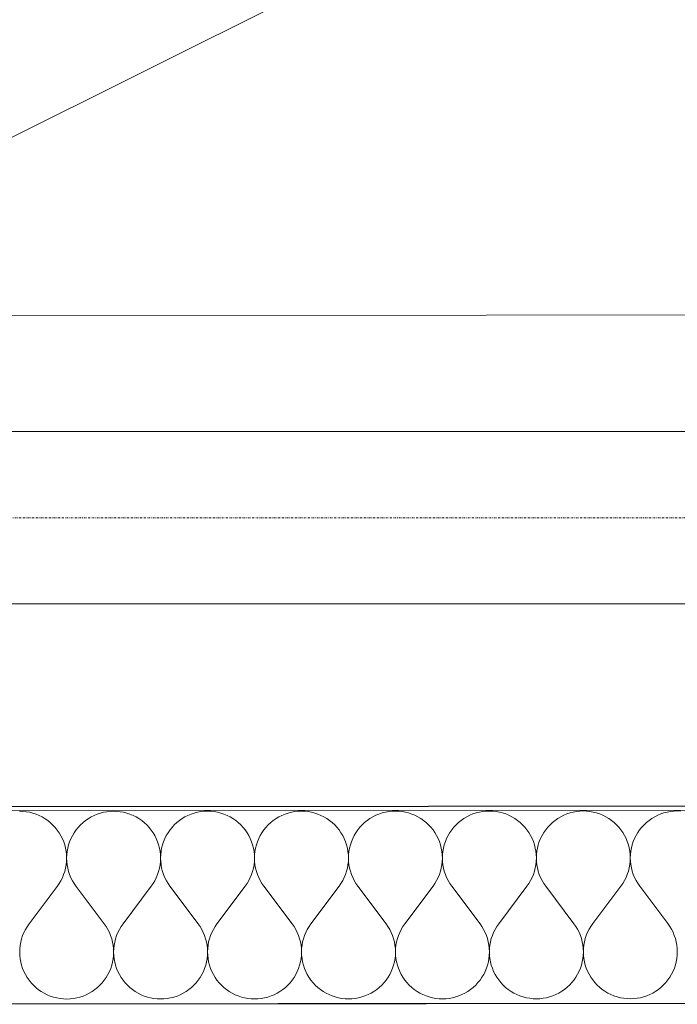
# Model space of a CAD drawing. Header units: millimetres. Extents: x -23738 to 4435, y -2716 to 20653.
# Tile 10 of 160: x -19695 to -19162, y 190 to 989. Entities that reach past the tile are written whole.
import ezdxf

# ---------------------------------------------------------------- set-up
doc = ezdxf.new("R2010")
doc.units = ezdxf.units.MM
doc.header["$MEASUREMENT"] = 0
doc.linetypes.add('Wipeout_Contour', pattern=[1000, 0, -1000])
doc.linetypes.add('Čerchovaná S', pattern=[3.5, 1.5, -0.85, 0.3, -0.85])
for name, color, linetype in [('9._POHLED ZÁPADNÍ_2_2D prvky - obecné', 7, 'Continuous'), ('9._POHLED ZÁPADNÍ_2_Anotace - SP', 7, 'Continuous'), ('9._POHLED ZÁPADNÍ_2_Konstrukce - krov', 7, 'Continuous'), ('9._POHLED ZÁPADNÍ_2_Konstrukce - nosné', 7, 'Continuous'), ('9._POHLED ZÁPADNÍ_2_Nové_Konstrukce - nosné', 7, 'Continuous'), ('9._POHLED ZÁPADNÍ_2_Nové_Situace - terén', 7, 'Continuous'), ('9._POHLED ZÁPADNÍ_2_Nové_Výplně - Povrchové', 7, 'Continuous'), ('9._POHLED ZÁPADNÍ_2_Nové_Výplně – Řezové', 7, 'Continuous'), ('9._POHLED ZÁPADNÍ_2_Výplně - Povrchové', 7, 'Continuous'), ('9._POHLED ZÁPADNÍ_2_VÝTAH VAR 1', 7, 'Continuous')]:
    doc.layers.add(name, color=color, linetype=linetype)

# ---------------------------------------------------------------- blocks, each defined once
blk = doc.blocks.new('*X9', base_point=(-24533.14, -6254.22))
at = {"layer": '9._POHLED ZÁPADNÍ_2_Nové_Výplně – Řezové', "color": 21, "linetype": 'Continuous', "lineweight": 20, "true_color": 0xffaaaa}
for p, q in [((-19692.69, 346.2), (-19695.41, 346.29)), ((-19689.98, 345.91), (-19692.69, 346.2)), ((-19687.31, 345.43), (-19689.98, 345.91)), ((-19684.67, 344.75), (-19687.31, 345.43)), ((-19682.09, 343.9), (-19684.67, 344.75)), ((-19679.57, 342.86), (-19682.09, 343.9)), ((-19632.53, 343.92), (-19635.05, 342.88)), ((-19629.95, 344.78), (-19632.53, 343.92)), ((-19627.32, 345.46), (-19629.95, 344.78)), ((-19624.64, 345.94), (-19627.32, 345.46)), ((-19621.93, 346.23), (-19624.64, 345.94)), ((-19619.22, 346.33), (-19621.93, 346.23)), ((-19616.5, 346.23), (-19619.22, 346.33)), ((-19613.79, 345.95), (-19616.5, 346.23)), ((-19611.11, 345.46), (-19613.79, 345.95)), ((-19608.48, 344.79), (-19611.11, 345.46)), ((-19605.9, 343.93), (-19608.48, 344.79)), ((-19603.38, 342.89), (-19605.9, 343.93)), ((-19556.34, 343.96), (-19558.86, 342.91)), ((-19553.76, 344.82), (-19556.34, 343.96)), ((-19551.13, 345.49), (-19553.76, 344.82)), ((-19548.45, 345.98), (-19551.13, 345.49)), ((-19545.74, 346.27), (-19548.45, 345.98)), ((-19543.03, 346.37), (-19545.74, 346.27)), ((-19540.31, 346.27), (-19543.03, 346.37)), ((-19537.6, 345.98), (-19540.31, 346.27)), ((-19534.92, 345.5), (-19537.6, 345.98)), ((-19532.29, 344.83), (-19534.92, 345.5)), ((-19529.71, 343.97), (-19532.29, 344.83)), ((-19527.19, 342.93), (-19529.71, 343.97)), ((-19480.15, 343.99), (-19482.66, 342.95)), ((-19477.57, 344.85), (-19480.15, 343.99)), ((-19474.94, 345.53), (-19477.57, 344.85)), ((-19472.26, 346.01), (-19474.94, 345.53)), ((-19469.55, 346.31), (-19472.26, 346.01)), ((-19466.84, 346.4), (-19469.55, 346.31)), ((-19464.12, 346.31), (-19466.84, 346.4)), ((-19461.41, 346.02), (-19464.12, 346.31)), ((-19458.73, 345.54), (-19461.41, 346.02)), ((-19456.1, 344.86), (-19458.73, 345.54)), ((-19453.52, 344.01), (-19456.1, 344.86)), ((-19451, 342.97), (-19453.52, 344.01)), ((-19403.96, 344.03), (-19406.47, 342.99)), ((-19401.38, 344.89), (-19403.96, 344.03)), ((-19398.75, 345.57), (-19401.38, 344.89)), ((-19396.07, 346.05), (-19398.75, 345.57)), ((-19393.36, 346.34), (-19396.07, 346.05)), ((-19390.64, 346.44), (-19393.36, 346.34)), ((-19387.93, 346.34), (-19390.64, 346.44)), ((-19385.22, 346.06), (-19387.93, 346.34)), ((-19382.54, 345.57), (-19385.22, 346.06)), ((-19379.91, 344.9), (-19382.54, 345.57)), ((-19377.33, 344.04), (-19379.91, 344.9)), ((-19374.81, 343), (-19377.33, 344.04)), ((-19327.77, 344.07), (-19330.28, 343.02)), ((-19325.19, 344.93), (-19327.77, 344.07)), ((-19322.55, 345.6), (-19325.19, 344.93)), ((-19319.88, 346.09), (-19322.55, 345.6)), ((-19317.17, 346.38), (-19319.88, 346.09)), ((-19314.45, 346.48), (-19317.17, 346.38)), ((-19311.74, 346.38), (-19314.45, 346.48)), ((-19309.03, 346.09), (-19311.74, 346.38)), ((-19306.35, 345.61), (-19309.03, 346.09)), ((-19303.72, 344.94), (-19306.35, 345.61)), ((-19301.14, 344.08), (-19303.72, 344.94)), ((-19298.62, 343.04), (-19301.14, 344.08)), ((-19251.58, 344.1), (-19254.09, 343.06)), ((-19249, 344.96), (-19251.58, 344.1)), ((-19246.36, 345.64), (-19249, 344.96)), ((-19243.69, 346.12), (-19246.36, 345.64)), ((-19240.98, 346.42), (-19243.69, 346.12)), ((-19238.26, 346.51), (-19240.98, 346.42)), ((-19235.54, 346.42), (-19238.26, 346.51)), ((-19232.84, 346.13), (-19235.54, 346.42)), ((-19230.16, 345.65), (-19232.84, 346.13)), ((-19227.53, 344.97), (-19230.16, 345.65)), ((-19224.94, 344.12), (-19227.53, 344.97)), ((-19222.43, 343.08), (-19224.94, 344.12)), ((-19175.39, 344.14), (-19177.9, 343.1)), ((-19172.81, 345), (-19175.39, 344.14)), ((-19170.17, 345.68), (-19172.81, 345)), ((-19167.5, 346.16), (-19170.17, 345.68)), ((-19164.79, 346.45), (-19167.5, 346.16)), ((-19162.07, 346.55), (-19164.79, 346.45)), ((-19159.35, 346.45), (-19162.07, 346.55)), ((-19677.14, 341.64), (-19679.57, 342.86)), ((-19674.8, 340.25), (-19677.14, 341.64)), ((-19672.57, 338.7), (-19674.8, 340.25)), ((-19670.45, 336.99), (-19672.57, 338.7)), ((-19668.46, 335.14), (-19670.45, 336.99)), ((-19644.17, 337.01), (-19646.16, 335.15)), ((-19642.05, 338.72), (-19644.17, 337.01)), ((-19639.82, 340.27), (-19642.05, 338.72)), ((-19637.48, 341.66), (-19639.82, 340.27)), ((-19635.05, 342.88), (-19637.48, 341.66)), ((-19600.95, 341.68), (-19603.38, 342.89)), ((-19598.61, 340.29), (-19600.95, 341.68)), ((-19596.37, 338.74), (-19598.61, 340.29)), ((-19594.26, 337.03), (-19596.37, 338.74)), ((-19592.26, 335.18), (-19594.26, 337.03)), ((-19567.98, 337.04), (-19569.97, 335.19)), ((-19565.86, 338.75), (-19567.98, 337.04)), ((-19563.63, 340.31), (-19565.86, 338.75)), ((-19561.29, 341.69), (-19563.63, 340.31)), ((-19558.86, 342.91), (-19561.29, 341.69)), ((-19524.76, 341.71), (-19527.19, 342.93)), ((-19522.42, 340.32), (-19524.76, 341.71)), ((-19520.18, 338.77), (-19522.42, 340.32)), ((-19518.07, 337.07), (-19520.18, 338.77)), ((-19516.07, 335.21), (-19518.07, 337.07)), ((-19491.79, 337.08), (-19493.78, 335.22)), ((-19489.67, 338.79), (-19491.79, 337.08)), ((-19487.44, 340.34), (-19489.67, 338.79)), ((-19485.1, 341.73), (-19487.44, 340.34)), ((-19482.66, 342.95), (-19485.1, 341.73)), ((-19448.57, 341.75), (-19451, 342.97)), ((-19446.23, 340.36), (-19448.57, 341.75)), ((-19443.99, 338.81), (-19446.23, 340.36)), ((-19441.88, 337.1), (-19443.99, 338.81)), ((-19439.88, 335.25), (-19441.88, 337.1)), ((-19415.6, 337.12), (-19417.59, 335.26)), ((-19413.48, 338.83), (-19415.6, 337.12)), ((-19411.25, 340.38), (-19413.48, 338.83)), ((-19408.91, 341.77), (-19411.25, 340.38)), ((-19406.47, 342.99), (-19408.91, 341.77)), ((-19372.38, 341.79), (-19374.81, 343)), ((-19370.04, 340.4), (-19372.38, 341.79)), ((-19367.8, 338.85), (-19370.04, 340.4)), ((-19365.68, 337.14), (-19367.8, 338.85)), ((-19363.69, 335.29), (-19365.68, 337.14)), ((-19339.41, 337.15), (-19341.39, 335.3)), ((-19337.29, 338.86), (-19339.41, 337.15)), ((-19335.05, 340.41), (-19337.29, 338.86)), ((-19332.72, 341.8), (-19335.05, 340.41)), ((-19330.28, 343.02), (-19332.72, 341.8)), ((-19296.19, 341.82), (-19298.62, 343.04)), ((-19293.85, 340.43), (-19296.19, 341.82)), ((-19291.61, 338.88), (-19293.85, 340.43)), ((-19289.49, 337.18), (-19291.61, 338.88)), ((-19287.5, 335.32), (-19289.49, 337.18)), ((-19263.21, 337.19), (-19265.2, 335.33)), ((-19261.1, 338.9), (-19263.21, 337.19)), ((-19258.86, 340.45), (-19261.1, 338.9)), ((-19256.53, 341.84), (-19258.86, 340.45)), ((-19254.09, 343.06), (-19256.53, 341.84)), ((-19220, 341.86), (-19222.43, 343.08)), ((-19217.66, 340.47), (-19220, 341.86)), ((-19215.42, 338.92), (-19217.66, 340.47)), ((-19213.3, 337.21), (-19215.42, 338.92)), ((-19211.31, 335.36), (-19213.3, 337.21)), ((-19187.02, 337.23), (-19189.01, 335.37)), ((-19184.91, 338.93), (-19187.02, 337.23)), ((-19182.67, 340.49), (-19184.91, 338.93)), ((-19180.34, 341.88), (-19182.67, 340.49)), ((-19177.9, 343.1), (-19180.34, 341.88)), ((-19666.6, 333.15), (-19668.46, 335.14)), ((-19664.89, 331.03), (-19666.6, 333.15)), ((-19663.34, 328.8), (-19664.89, 331.03)), ((-19661.95, 326.46), (-19663.34, 328.8)), ((-19651.26, 328.8), (-19652.65, 326.46)), ((-19649.71, 331.04), (-19651.26, 328.8)), ((-19648.01, 333.16), (-19649.71, 331.04)), ((-19646.16, 335.15), (-19648.01, 333.16)), ((-19590.41, 333.19), (-19592.26, 335.18)), ((-19588.7, 331.07), (-19590.41, 333.19)), ((-19587.15, 328.83), (-19588.7, 331.07)), ((-19585.76, 326.49), (-19587.15, 328.83)), ((-19575.07, 328.84), (-19576.46, 326.5)), ((-19573.52, 331.08), (-19575.07, 328.84)), ((-19571.82, 333.2), (-19573.52, 331.08)), ((-19569.97, 335.19), (-19571.82, 333.2)), ((-19514.22, 333.22), (-19516.07, 335.21)), ((-19512.51, 331.1), (-19514.22, 333.22)), ((-19510.96, 328.87), (-19512.51, 331.1)), ((-19509.57, 326.53), (-19510.96, 328.87)), ((-19498.88, 328.88), (-19500.27, 326.54)), ((-19497.33, 331.11), (-19498.88, 328.88)), ((-19495.63, 333.23), (-19497.33, 331.11)), ((-19493.78, 335.22), (-19495.63, 333.23)), ((-19438.03, 333.26), (-19439.88, 335.25)), ((-19436.32, 331.14), (-19438.03, 333.26)), ((-19434.77, 328.91), (-19436.32, 331.14)), ((-19433.38, 326.57), (-19434.77, 328.91)), ((-19422.69, 328.91), (-19424.08, 326.57)), ((-19421.14, 331.15), (-19422.69, 328.91)), ((-19419.44, 333.27), (-19421.14, 331.15)), ((-19417.59, 335.26), (-19419.44, 333.27)), ((-19361.84, 333.3), (-19363.69, 335.29)), ((-19360.13, 331.18), (-19361.84, 333.3)), ((-19358.58, 328.94), (-19360.13, 331.18)), ((-19357.19, 326.6), (-19358.58, 328.94)), ((-19346.5, 328.95), (-19347.89, 326.61)), ((-19344.95, 331.19), (-19346.5, 328.95)), ((-19343.25, 333.31), (-19344.95, 331.19)), ((-19341.39, 335.3), (-19343.25, 333.31)), ((-19285.65, 333.33), (-19287.5, 335.32)), ((-19283.94, 331.21), (-19285.65, 333.33)), ((-19282.39, 328.98), (-19283.94, 331.21)), ((-19281, 326.64), (-19282.39, 328.98)), ((-19270.31, 328.99), (-19271.7, 326.64)), ((-19268.76, 331.22), (-19270.31, 328.99)), ((-19267.06, 333.34), (-19268.76, 331.22)), ((-19265.2, 335.33), (-19267.06, 333.34)), ((-19209.46, 333.37), (-19211.31, 335.36)), ((-19207.75, 331.25), (-19209.46, 333.37)), ((-19206.2, 329.02), (-19207.75, 331.25)), ((-19204.81, 326.68), (-19206.2, 329.02)), ((-19194.12, 329.02), (-19195.51, 326.68)), ((-19192.57, 331.26), (-19194.12, 329.02)), ((-19190.87, 333.38), (-19192.57, 331.26)), ((-19189.01, 335.37), (-19190.87, 333.38)), ((-19660.74, 324.02), (-19661.95, 326.46)), ((-19659.69, 321.51), (-19660.74, 324.02)), ((-19658.84, 318.93), (-19659.69, 321.51)), ((-19654.9, 321.51), (-19655.76, 318.93)), ((-19653.87, 324.03), (-19654.9, 321.51)), ((-19652.65, 326.46), (-19653.87, 324.03)), ((-19584.55, 324.06), (-19585.76, 326.49)), ((-19583.5, 321.55), (-19584.55, 324.06)), ((-19582.65, 318.97), (-19583.5, 321.55)), ((-19578.71, 321.55), (-19579.57, 318.97)), ((-19577.68, 324.06), (-19578.71, 321.55)), ((-19576.46, 326.5), (-19577.68, 324.06)), ((-19508.35, 324.1), (-19509.57, 326.53)), ((-19507.31, 321.58), (-19508.35, 324.1)), ((-19506.45, 319), (-19507.31, 321.58)), ((-19502.52, 321.59), (-19503.38, 319)), ((-19501.48, 324.1), (-19502.52, 321.59)), ((-19500.27, 326.54), (-19501.48, 324.1)), ((-19432.16, 324.13), (-19433.38, 326.57)), ((-19431.12, 321.62), (-19432.16, 324.13)), ((-19430.26, 319.04), (-19431.12, 321.62)), ((-19426.33, 321.62), (-19427.19, 319.04)), ((-19425.29, 324.14), (-19426.33, 321.62)), ((-19424.08, 326.57), (-19425.29, 324.14)), ((-19355.97, 324.17), (-19357.19, 326.6)), ((-19354.93, 321.66), (-19355.97, 324.17)), ((-19354.07, 319.08), (-19354.93, 321.66)), ((-19350.14, 321.66), (-19351, 319.08)), ((-19349.1, 324.17), (-19350.14, 321.66)), ((-19347.89, 326.61), (-19349.1, 324.17)), ((-19279.78, 324.21), (-19281, 326.64)), ((-19278.74, 321.69), (-19279.78, 324.21)), ((-19277.88, 319.11), (-19278.74, 321.69)), ((-19273.95, 321.7), (-19274.81, 319.11)), ((-19272.91, 324.21), (-19273.95, 321.7)), ((-19271.7, 326.64), (-19272.91, 324.21)), ((-19203.59, 324.24), (-19204.81, 326.68)), ((-19202.55, 321.73), (-19203.59, 324.24)), ((-19201.69, 319.15), (-19202.55, 321.73)), ((-19197.76, 321.73), (-19198.62, 319.15)), ((-19196.72, 324.25), (-19197.76, 321.73)), ((-19195.51, 326.68), (-19196.72, 324.25)), ((-19658.16, 316.29), (-19658.84, 318.93)), ((-19657.68, 313.62), (-19658.16, 316.29)), ((-19657.39, 310.91), (-19657.68, 313.62)), ((-19656.91, 313.62), (-19657.2, 310.91)), ((-19656.43, 316.29), (-19656.91, 313.62)), ((-19655.76, 318.93), (-19656.43, 316.29)), ((-19581.97, 316.33), (-19582.65, 318.97)), ((-19581.49, 313.65), (-19581.97, 316.33)), ((-19581.2, 310.95), (-19581.49, 313.65)), ((-19580.72, 313.65), (-19581.01, 310.95)), ((-19580.24, 316.33), (-19580.72, 313.65)), ((-19579.57, 318.97), (-19580.24, 316.33)), ((-19505.78, 316.37), (-19506.45, 319)), ((-19505.3, 313.69), (-19505.78, 316.37)), ((-19505.01, 310.98), (-19505.3, 313.69)), ((-19504.53, 313.69), (-19504.82, 310.98)), ((-19504.05, 316.37), (-19504.53, 313.69)), ((-19503.38, 319), (-19504.05, 316.37)), ((-19429.59, 316.4), (-19430.26, 319.04)), ((-19429.11, 313.73), (-19429.59, 316.4)), ((-19428.82, 311.02), (-19429.11, 313.73)), ((-19428.34, 313.73), (-19428.63, 311.02)), ((-19427.86, 316.4), (-19428.34, 313.73)), ((-19427.19, 319.04), (-19427.86, 316.4)), ((-19353.4, 316.44), (-19354.07, 319.08)), ((-19352.92, 313.76), (-19353.4, 316.44)), ((-19352.63, 311.06), (-19352.92, 313.76)), ((-19352.15, 313.76), (-19352.44, 311.06)), ((-19351.67, 316.44), (-19352.15, 313.76)), ((-19351, 319.08), (-19351.67, 316.44)), ((-19277.21, 316.48), (-19277.88, 319.11)), ((-19276.73, 313.8), (-19277.21, 316.48)), ((-19276.44, 311.09), (-19276.73, 313.8)), ((-19275.96, 313.8), (-19276.25, 311.09)), ((-19275.48, 316.48), (-19275.96, 313.8)), ((-19274.81, 319.11), (-19275.48, 316.48)), ((-19201.02, 316.51), (-19201.69, 319.15)), ((-19200.54, 313.84), (-19201.02, 316.51)), ((-19200.25, 311.13), (-19200.54, 313.84)), ((-19199.77, 313.84), (-19200.06, 311.13)), ((-19199.29, 316.51), (-19199.77, 313.84)), ((-19198.62, 319.15), (-19199.29, 316.51)), ((-19657.68, 302.77), (-19657.39, 305.47)), ((-19657.29, 308.19), (-19657.39, 310.91)), ((-19657.39, 305.47), (-19657.29, 308.19)), ((-19657.2, 310.91), (-19657.29, 308.19)), ((-19657.29, 308.19), (-19657.19, 305.47)), ((-19657.19, 305.47), (-19656.9, 302.77)), ((-19581.49, 302.81), (-19581.2, 305.51)), ((-19581.1, 308.23), (-19581.2, 310.95)), ((-19581.2, 305.51), (-19581.1, 308.23)), ((-19581.01, 310.95), (-19581.1, 308.23)), ((-19581.1, 308.23), (-19581, 305.51)), ((-19581, 305.51), (-19580.71, 302.81)), ((-19505.3, 302.84), (-19505.01, 305.55)), ((-19504.91, 308.27), (-19505.01, 310.98)), ((-19505.01, 305.55), (-19504.91, 308.27)), ((-19504.82, 310.98), (-19504.91, 308.27)), ((-19504.91, 308.27), (-19504.81, 305.55)), ((-19504.81, 305.55), (-19504.52, 302.84)), ((-19429.11, 302.88), (-19428.82, 305.58)), ((-19428.72, 308.3), (-19428.82, 311.02)), ((-19428.82, 305.58), (-19428.72, 308.3)), ((-19428.63, 311.02), (-19428.72, 308.3)), ((-19428.72, 308.3), (-19428.62, 305.58)), ((-19428.62, 305.58), (-19428.33, 302.88)), ((-19352.92, 302.92), (-19352.63, 305.62)), ((-19352.53, 308.34), (-19352.63, 311.06)), ((-19352.63, 305.62), (-19352.53, 308.34)), ((-19352.44, 311.06), (-19352.53, 308.34)), ((-19352.53, 308.34), (-19352.43, 305.62)), ((-19352.43, 305.62), (-19352.14, 302.92)), ((-19276.73, 302.95), (-19276.44, 305.66)), ((-19276.34, 308.38), (-19276.44, 311.09)), ((-19276.44, 305.66), (-19276.34, 308.38)), ((-19276.25, 311.09), (-19276.34, 308.38)), ((-19276.34, 308.38), (-19276.24, 305.66)), ((-19276.24, 305.66), (-19275.95, 302.95)), ((-19200.54, 302.99), (-19200.25, 305.69)), ((-19200.15, 308.41), (-19200.25, 311.13)), ((-19200.25, 305.69), (-19200.15, 308.41)), ((-19200.06, 311.13), (-19200.15, 308.41)), ((-19200.15, 308.41), (-19200.05, 305.69)), ((-19200.05, 305.69), (-19199.76, 302.99)), ((-19659.7, 294.88), (-19658.84, 297.46)), ((-19658.84, 297.46), (-19658.17, 300.09)), ((-19658.17, 300.09), (-19657.68, 302.77)), ((-19656.9, 302.77), (-19656.41, 300.09)), ((-19656.41, 300.09), (-19655.74, 297.46)), ((-19655.74, 297.46), (-19654.87, 294.88)), ((-19583.51, 294.91), (-19582.65, 297.49)), ((-19582.65, 297.49), (-19581.98, 300.13)), ((-19581.98, 300.13), (-19581.49, 302.81)), ((-19580.71, 302.81), (-19580.22, 300.13)), ((-19580.22, 300.13), (-19579.55, 297.49)), ((-19579.55, 297.49), (-19578.68, 294.91)), ((-19507.32, 294.95), (-19506.46, 297.53)), ((-19506.46, 297.53), (-19505.78, 300.17)), ((-19505.78, 300.17), (-19505.3, 302.84)), ((-19504.52, 302.84), (-19504.03, 300.17)), ((-19504.03, 300.17), (-19503.36, 297.53)), ((-19503.36, 297.53), (-19502.49, 294.95)), ((-19431.13, 294.98), (-19430.27, 297.57)), ((-19430.27, 297.57), (-19429.59, 300.2)), ((-19429.59, 300.2), (-19429.11, 302.88)), ((-19428.33, 302.88), (-19427.84, 300.2)), ((-19427.84, 300.2), (-19427.17, 297.57)), ((-19427.17, 297.57), (-19426.3, 294.99)), ((-19354.94, 295.02), (-19354.08, 297.6)), ((-19354.08, 297.6), (-19353.4, 300.24)), ((-19353.4, 300.24), (-19352.92, 302.92)), ((-19352.14, 302.92), (-19351.65, 300.24)), ((-19351.65, 300.24), (-19350.97, 297.6)), ((-19350.97, 297.6), (-19350.11, 295.02)), ((-19278.75, 295.06), (-19277.89, 297.64)), ((-19277.89, 297.64), (-19277.21, 300.27)), ((-19277.21, 300.27), (-19276.73, 302.95)), ((-19275.95, 302.95), (-19275.46, 300.28)), ((-19275.46, 300.28), (-19274.78, 297.64)), ((-19274.78, 297.64), (-19273.92, 295.06)), ((-19202.56, 295.09), (-19201.7, 297.68)), ((-19201.7, 297.68), (-19201.02, 300.31)), ((-19201.02, 300.31), (-19200.54, 302.99)), ((-19199.76, 302.99), (-19199.27, 300.31)), ((-19199.27, 300.31), (-19198.59, 297.68)), ((-19198.59, 297.68), (-19197.73, 295.1)), ((-19663.35, 287.59), (-19661.96, 289.93)), ((-19661.96, 289.93), (-19660.74, 292.36)), ((-19660.74, 292.36), (-19659.7, 294.88)), ((-19654.87, 294.88), (-19653.83, 292.37)), ((-19653.83, 292.37), (-19652.61, 289.93)), ((-19652.61, 289.93), (-19651.22, 287.6)), ((-19588.71, 285.39), (-19587.16, 287.63)), ((-19587.16, 287.63), (-19585.77, 289.97)), ((-19585.77, 289.97), (-19584.55, 292.4)), ((-19584.55, 292.4), (-19583.51, 294.91)), ((-19578.68, 294.91), (-19577.64, 292.4)), ((-19577.64, 292.4), (-19576.42, 289.97)), ((-19576.42, 289.97), (-19575.03, 287.63)), ((-19575.03, 287.63), (-19573.47, 285.4)), ((-19512.52, 285.43), (-19510.97, 287.66)), ((-19510.97, 287.66), (-19509.58, 290)), ((-19509.58, 290), (-19508.36, 292.44)), ((-19508.36, 292.44), (-19507.32, 294.95)), ((-19502.49, 294.95), (-19501.45, 292.44)), ((-19501.45, 292.44), (-19500.23, 290.01)), ((-19500.23, 290.01), (-19498.84, 287.67)), ((-19498.84, 287.67), (-19497.28, 285.44)), ((-19436.33, 285.47), (-19434.78, 287.7)), ((-19434.78, 287.7), (-19433.39, 290.04)), ((-19433.39, 290.04), (-19432.17, 292.47)), ((-19432.17, 292.47), (-19431.13, 294.98)), ((-19426.3, 294.99), (-19425.26, 292.48)), ((-19425.26, 292.48), (-19424.04, 290.04)), ((-19424.04, 290.04), (-19422.65, 287.71)), ((-19422.65, 287.71), (-19421.09, 285.47)), ((-19360.14, 285.5), (-19358.59, 287.74)), ((-19358.59, 287.74), (-19357.2, 290.08)), ((-19357.2, 290.08), (-19355.98, 292.51)), ((-19355.98, 292.51), (-19354.94, 295.02)), ((-19350.11, 295.02), (-19349.07, 292.51)), ((-19349.07, 292.51), (-19347.85, 290.08)), ((-19347.85, 290.08), (-19346.46, 287.74)), ((-19346.46, 287.74), (-19344.9, 285.51)), ((-19283.95, 285.54), (-19282.4, 287.77)), ((-19282.4, 287.77), (-19281.01, 290.11)), ((-19281.01, 290.11), (-19279.79, 292.54)), ((-19279.79, 292.54), (-19278.75, 295.06)), ((-19273.92, 295.06), (-19272.88, 292.55)), ((-19272.88, 292.55), (-19271.66, 290.12)), ((-19271.66, 290.12), (-19270.27, 287.78)), ((-19270.27, 287.78), (-19268.71, 285.55)), ((-19207.76, 285.58), (-19206.21, 287.81)), ((-19206.21, 287.81), (-19204.82, 290.15)), ((-19204.82, 290.15), (-19203.6, 292.58)), ((-19203.6, 292.58), (-19202.56, 295.09)), ((-19197.73, 295.1), (-19196.69, 292.58)), ((-19196.69, 292.58), (-19195.47, 290.15)), ((-19195.47, 290.15), (-19194.07, 287.82)), ((-19194.07, 287.82), (-19192.52, 285.58)), ((-19664.9, 285.36), (-19687.74, 254.87)), ((-19664.9, 285.36), (-19663.35, 287.59)), ((-19651.22, 287.6), (-19649.66, 285.36)), ((-19649.66, 285.36), (-19626.79, 254.9)), ((-19588.71, 285.39), (-19611.55, 254.91)), ((-19573.47, 285.4), (-19550.6, 254.94)), ((-19512.52, 285.43), (-19535.36, 254.94)), ((-19497.28, 285.44), (-19474.41, 254.97)), ((-19436.33, 285.47), (-19459.17, 254.98)), ((-19421.09, 285.47), (-19398.22, 255.01)), ((-19360.14, 285.5), (-19382.98, 255.02)), ((-19344.9, 285.51), (-19322.03, 255.04)), ((-19283.95, 285.54), (-19306.79, 255.05)), ((-19268.71, 285.55), (-19245.84, 255.08)), ((-19207.76, 285.58), (-19230.6, 255.09)), ((-19192.52, 285.58), (-19169.65, 255.12)), ((-19691.9, 247.86), (-19692.95, 245.35)), ((-19690.69, 250.3), (-19691.9, 247.86)), ((-19689.3, 252.64), (-19690.69, 250.3)), ((-19687.74, 254.87), (-19689.3, 252.64)), ((-19625.24, 252.67), (-19626.79, 254.9)), ((-19623.85, 250.33), (-19625.24, 252.67)), ((-19622.62, 247.9), (-19623.85, 250.33)), ((-19621.58, 245.38), (-19622.62, 247.9)), ((-19615.71, 247.9), (-19616.76, 245.39)), ((-19614.49, 250.33), (-19615.71, 247.9)), ((-19613.11, 252.67), (-19614.49, 250.33)), ((-19611.55, 254.91), (-19613.11, 252.67)), ((-19549.05, 252.7), (-19550.6, 254.94)), ((-19547.65, 250.36), (-19549.05, 252.7)), ((-19546.43, 247.93), (-19547.65, 250.36)), ((-19545.39, 245.42), (-19546.43, 247.93)), ((-19539.52, 247.94), (-19540.56, 245.42)), ((-19538.3, 250.37), (-19539.52, 247.94)), ((-19536.92, 252.71), (-19538.3, 250.37)), ((-19535.36, 254.94), (-19536.92, 252.71)), ((-19472.86, 252.74), (-19474.41, 254.97)), ((-19471.46, 250.4), (-19472.86, 252.74)), ((-19470.24, 247.97), (-19471.46, 250.4)), ((-19469.2, 245.46), (-19470.24, 247.97)), ((-19463.33, 247.97), (-19464.37, 245.46)), ((-19462.11, 250.41), (-19463.33, 247.97)), ((-19460.72, 252.74), (-19462.11, 250.41)), ((-19459.17, 254.98), (-19460.72, 252.74)), ((-19396.67, 252.78), (-19398.22, 255.01)), ((-19395.27, 250.44), (-19396.67, 252.78)), ((-19394.05, 248.01), (-19395.27, 250.44)), ((-19393.01, 245.49), (-19394.05, 248.01)), ((-19387.14, 248.01), (-19388.18, 245.5)), ((-19385.92, 250.44), (-19387.14, 248.01)), ((-19384.53, 252.78), (-19385.92, 250.44)), ((-19382.98, 255.02), (-19384.53, 252.78)), ((-19320.47, 252.81), (-19322.03, 255.04)), ((-19319.08, 250.47), (-19320.47, 252.81)), ((-19317.86, 248.04), (-19319.08, 250.47)), ((-19316.82, 245.53), (-19317.86, 248.04)), ((-19310.95, 248.05), (-19311.99, 245.53)), ((-19309.73, 250.48), (-19310.95, 248.05)), ((-19308.34, 252.82), (-19309.73, 250.48)), ((-19306.79, 255.05), (-19308.34, 252.82)), ((-19244.28, 252.85), (-19245.84, 255.08)), ((-19242.89, 250.51), (-19244.28, 252.85)), ((-19241.67, 248.08), (-19242.89, 250.51)), ((-19240.63, 245.57), (-19241.67, 248.08)), ((-19234.76, 248.08), (-19235.8, 245.57)), ((-19233.54, 250.52), (-19234.76, 248.08)), ((-19232.15, 252.85), (-19233.54, 250.52)), ((-19230.6, 255.09), (-19232.15, 252.85)), ((-19168.09, 252.89), (-19169.65, 255.12)), ((-19166.7, 250.55), (-19168.09, 252.89)), ((-19165.48, 248.12), (-19166.7, 250.55)), ((-19164.44, 245.6), (-19165.48, 248.12)), ((-19694.48, 240.13), (-19694.96, 237.46)), ((-19693.81, 242.77), (-19694.48, 240.13)), ((-19692.95, 245.35), (-19693.81, 242.77)), ((-19620.72, 242.8), (-19621.58, 245.38)), ((-19620.04, 240.17), (-19620.72, 242.8)), ((-19619.56, 237.49), (-19620.04, 240.17)), ((-19618.29, 240.17), (-19618.77, 237.49)), ((-19617.62, 242.81), (-19618.29, 240.17)), ((-19616.76, 245.39), (-19617.62, 242.81)), ((-19544.53, 242.84), (-19545.39, 245.42)), ((-19543.85, 240.21), (-19544.53, 242.84)), ((-19543.36, 237.53), (-19543.85, 240.21)), ((-19542.1, 240.21), (-19542.58, 237.53)), ((-19541.42, 242.84), (-19542.1, 240.21)), ((-19540.56, 245.42), (-19541.42, 242.84)), ((-19468.34, 242.88), (-19469.2, 245.46)), ((-19467.66, 240.24), (-19468.34, 242.88)), ((-19467.17, 237.57), (-19467.66, 240.24)), ((-19465.91, 240.24), (-19466.39, 237.57)), ((-19465.23, 242.88), (-19465.91, 240.24)), ((-19464.37, 245.46), (-19465.23, 242.88)), ((-19392.15, 242.91), (-19393.01, 245.49)), ((-19391.47, 240.28), (-19392.15, 242.91)), ((-19390.98, 237.6), (-19391.47, 240.28)), ((-19389.72, 240.28), (-19390.2, 237.6)), ((-19389.04, 242.92), (-19389.72, 240.28)), ((-19388.18, 245.5), (-19389.04, 242.92)), ((-19315.96, 242.95), (-19316.82, 245.53)), ((-19315.28, 240.32), (-19315.96, 242.95)), ((-19314.79, 237.64), (-19315.28, 240.32)), ((-19313.53, 240.32), (-19314.01, 237.64)), ((-19312.85, 242.95), (-19313.53, 240.32)), ((-19311.99, 245.53), (-19312.85, 242.95)), ((-19239.77, 242.99), (-19240.63, 245.57)), ((-19239.09, 240.35), (-19239.77, 242.99)), ((-19238.6, 237.68), (-19239.09, 240.35)), ((-19237.34, 240.35), (-19237.82, 237.68)), ((-19236.66, 242.99), (-19237.34, 240.35)), ((-19235.8, 245.57), (-19236.66, 242.99)), ((-19163.57, 243.02), (-19164.44, 245.6)), ((-19162.9, 240.39), (-19163.57, 243.02)), ((-19162.41, 237.71), (-19162.9, 240.39)), ((-19695.25, 234.75), (-19695.35, 232.03)), ((-19695.35, 232.03), (-19695.26, 229.31)), ((-19694.96, 237.46), (-19695.25, 234.75)), ((-19619.26, 234.79), (-19619.56, 237.49)), ((-19619.16, 232.07), (-19619.26, 234.79)), ((-19619.26, 229.35), (-19619.16, 232.07)), ((-19619.06, 234.79), (-19619.16, 232.07)), ((-19619.16, 232.07), (-19619.06, 229.35)), ((-19618.77, 237.49), (-19619.06, 234.79)), ((-19543.07, 234.82), (-19543.36, 237.53)), ((-19542.97, 232.11), (-19543.07, 234.82)), ((-19543.06, 229.39), (-19542.97, 232.11)), ((-19542.87, 234.82), (-19542.97, 232.11)), ((-19542.97, 232.11), (-19542.87, 229.39)), ((-19542.58, 237.53), (-19542.87, 234.82)), ((-19466.88, 234.86), (-19467.17, 237.57)), ((-19466.78, 232.14), (-19466.88, 234.86)), ((-19466.87, 229.42), (-19466.78, 232.14)), ((-19466.68, 234.86), (-19466.78, 232.14)), ((-19466.78, 232.14), (-19466.68, 229.42)), ((-19466.39, 237.57), (-19466.68, 234.86)), ((-19390.69, 234.9), (-19390.98, 237.6)), ((-19390.59, 232.18), (-19390.69, 234.9)), ((-19390.68, 229.46), (-19390.59, 232.18)), ((-19390.49, 234.9), (-19390.59, 232.18)), ((-19390.59, 232.18), (-19390.49, 229.46)), ((-19390.2, 237.6), (-19390.49, 234.9)), ((-19314.5, 234.93), (-19314.79, 237.64)), ((-19314.4, 232.22), (-19314.5, 234.93)), ((-19314.49, 229.5), (-19314.4, 232.22)), ((-19314.3, 234.93), (-19314.4, 232.22)), ((-19314.4, 232.22), (-19314.3, 229.5)), ((-19314.01, 237.64), (-19314.3, 234.93)), ((-19238.31, 234.97), (-19238.6, 237.68)), ((-19238.21, 232.25), (-19238.31, 234.97)), ((-19238.3, 229.53), (-19238.21, 232.25)), ((-19238.11, 234.97), (-19238.21, 232.25)), ((-19238.21, 232.25), (-19238.11, 229.53)), ((-19237.82, 237.68), (-19238.11, 234.97)), ((-19162.12, 235.01), (-19162.41, 237.71)), ((-19162.02, 232.29), (-19162.12, 235.01)), ((-19162.11, 229.57), (-19162.02, 232.29)), ((-19695.26, 229.31), (-19694.96, 226.61)), ((-19694.96, 226.61), (-19694.48, 223.93)), ((-19694.48, 223.93), (-19693.81, 221.3)), ((-19620.69, 221.33), (-19620.02, 223.97)), ((-19620.02, 223.97), (-19619.54, 226.65)), ((-19619.54, 226.65), (-19619.26, 229.35)), ((-19619.06, 229.35), (-19618.77, 226.65)), ((-19618.77, 226.65), (-19618.29, 223.97)), ((-19618.29, 223.97), (-19617.62, 221.33)), ((-19544.5, 221.37), (-19543.83, 224)), ((-19543.83, 224), (-19543.35, 226.68)), ((-19543.35, 226.68), (-19543.06, 229.39)), ((-19542.87, 229.39), (-19542.58, 226.68)), ((-19542.58, 226.68), (-19542.1, 224)), ((-19542.1, 224), (-19541.43, 221.37)), ((-19468.31, 221.4), (-19467.64, 224.04)), ((-19467.64, 224.04), (-19467.16, 226.72)), ((-19467.16, 226.72), (-19466.87, 229.42)), ((-19466.68, 229.42), (-19466.39, 226.72)), ((-19466.39, 226.72), (-19465.91, 224.04)), ((-19465.91, 224.04), (-19465.24, 221.41)), ((-19392.12, 221.44), (-19391.45, 224.08)), ((-19391.45, 224.08), (-19390.97, 226.76)), ((-19390.97, 226.76), (-19390.68, 229.46)), ((-19390.49, 229.46), (-19390.2, 226.76)), ((-19390.2, 226.76), (-19389.72, 224.08)), ((-19389.72, 224.08), (-19389.05, 221.44)), ((-19315.93, 221.48), (-19315.26, 224.11)), ((-19315.26, 224.11), (-19314.78, 226.79)), ((-19314.78, 226.79), (-19314.49, 229.5)), ((-19314.3, 229.5), (-19314.01, 226.79)), ((-19314.01, 226.79), (-19313.53, 224.11)), ((-19313.53, 224.11), (-19312.86, 221.48)), ((-19239.74, 221.51), (-19239.07, 224.15)), ((-19239.07, 224.15), (-19238.59, 226.83)), ((-19238.59, 226.83), (-19238.3, 229.53)), ((-19238.11, 229.53), (-19237.82, 226.83)), ((-19237.82, 226.83), (-19237.34, 224.15)), ((-19237.34, 224.15), (-19236.67, 221.52)), ((-19163.55, 221.55), (-19162.88, 224.19)), ((-19162.88, 224.19), (-19162.4, 226.86)), ((-19162.4, 226.86), (-19162.11, 229.57)), ((-19693.81, 221.3), (-19692.95, 218.71)), ((-19692.95, 218.71), (-19691.91, 216.2)), ((-19691.91, 216.2), (-19690.69, 213.77)), ((-19623.8, 213.8), (-19622.59, 216.23)), ((-19622.59, 216.23), (-19621.55, 218.75)), ((-19621.55, 218.75), (-19620.69, 221.33)), ((-19617.62, 221.33), (-19616.76, 218.75)), ((-19616.76, 218.75), (-19615.72, 216.24)), ((-19615.72, 216.24), (-19614.5, 213.8)), ((-19547.61, 213.84), (-19546.4, 216.27)), ((-19546.4, 216.27), (-19545.36, 218.79)), ((-19545.36, 218.79), (-19544.5, 221.37)), ((-19541.43, 221.37), (-19540.57, 218.79)), ((-19540.57, 218.79), (-19539.53, 216.27)), ((-19539.53, 216.27), (-19538.31, 213.84)), ((-19471.42, 213.87), (-19470.21, 216.31)), ((-19470.21, 216.31), (-19469.17, 218.82)), ((-19469.17, 218.82), (-19468.31, 221.4)), ((-19465.24, 221.41), (-19464.38, 218.82)), ((-19464.38, 218.82), (-19463.34, 216.31)), ((-19463.34, 216.31), (-19462.12, 213.88)), ((-19395.23, 213.91), (-19394.02, 216.34)), ((-19394.02, 216.34), (-19392.98, 218.86)), ((-19392.98, 218.86), (-19392.12, 221.44)), ((-19389.05, 221.44), (-19388.19, 218.86)), ((-19388.19, 218.86), (-19387.15, 216.35)), ((-19387.15, 216.35), (-19385.93, 213.91)), ((-19319.04, 213.95), (-19317.83, 216.38)), ((-19317.83, 216.38), (-19316.79, 218.89)), ((-19316.79, 218.89), (-19315.93, 221.48)), ((-19312.86, 221.48), (-19312, 218.9)), ((-19312, 218.9), (-19310.96, 216.38)), ((-19310.96, 216.38), (-19309.74, 213.95)), ((-19242.85, 213.98), (-19241.64, 216.42)), ((-19241.64, 216.42), (-19240.6, 218.93)), ((-19240.6, 218.93), (-19239.74, 221.51)), ((-19236.67, 221.52), (-19235.81, 218.93)), ((-19235.81, 218.93), (-19234.77, 216.42)), ((-19234.77, 216.42), (-19233.55, 213.99)), ((-19166.66, 214.02), (-19165.45, 216.45)), ((-19165.45, 216.45), (-19164.41, 218.97)), ((-19164.41, 218.97), (-19163.55, 221.55)), ((-19690.69, 213.77), (-19689.3, 211.43)), ((-19689.3, 211.43), (-19687.75, 209.19)), ((-19687.75, 209.19), (-19686.04, 207.08)), ((-19628.45, 207.1), (-19626.74, 209.22)), ((-19626.74, 209.22), (-19625.19, 211.46)), ((-19625.19, 211.46), (-19623.8, 213.8)), ((-19614.5, 213.8), (-19613.11, 211.47)), ((-19613.11, 211.47), (-19611.56, 209.23)), ((-19611.56, 209.23), (-19609.85, 207.11)), ((-19552.25, 207.14), (-19550.55, 209.26)), ((-19550.55, 209.26), (-19549, 211.5)), ((-19549, 211.5), (-19547.61, 213.84)), ((-19538.31, 213.84), (-19536.92, 211.5)), ((-19536.92, 211.5), (-19535.37, 209.27)), ((-19535.37, 209.27), (-19533.66, 207.15)), ((-19476.06, 207.18), (-19474.36, 209.3)), ((-19474.36, 209.3), (-19472.81, 211.53)), ((-19472.81, 211.53), (-19471.42, 213.87)), ((-19462.12, 213.88), (-19460.73, 211.54)), ((-19460.73, 211.54), (-19459.18, 209.3)), ((-19459.18, 209.3), (-19457.47, 207.19)), ((-19399.87, 207.21), (-19398.17, 209.33)), ((-19398.17, 209.33), (-19396.62, 211.57)), ((-19396.62, 211.57), (-19395.23, 213.91)), ((-19385.93, 213.91), (-19384.54, 211.57)), ((-19384.54, 211.57), (-19382.99, 209.34)), ((-19382.99, 209.34), (-19381.28, 207.22)), ((-19323.68, 207.25), (-19321.98, 209.37)), ((-19321.98, 209.37), (-19320.43, 211.61)), ((-19320.43, 211.61), (-19319.04, 213.95)), ((-19309.74, 213.95), (-19308.35, 211.61)), ((-19308.35, 211.61), (-19306.8, 209.38)), ((-19306.8, 209.38), (-19305.09, 207.26)), ((-19247.49, 207.29), (-19245.79, 209.41)), ((-19245.79, 209.41), (-19244.24, 211.64)), ((-19244.24, 211.64), (-19242.85, 213.98)), ((-19233.55, 213.99), (-19232.16, 211.65)), ((-19232.16, 211.65), (-19230.61, 209.41)), ((-19230.61, 209.41), (-19228.9, 207.3)), ((-19171.3, 207.32), (-19169.6, 209.44)), ((-19169.6, 209.44), (-19168.05, 211.68)), ((-19168.05, 211.68), (-19166.66, 214.02)), ((-19686.04, 207.08), (-19684.19, 205.09)), ((-19684.19, 205.09), (-19682.2, 203.23)), ((-19682.2, 203.23), (-19680.08, 201.52)), ((-19680.08, 201.52), (-19677.84, 199.97)), ((-19677.84, 199.97), (-19675.5, 198.59)), ((-19638.98, 198.6), (-19636.64, 199.99)), ((-19636.64, 199.99), (-19634.4, 201.55)), ((-19634.4, 201.55), (-19632.29, 203.26)), ((-19632.29, 203.26), (-19630.3, 205.11)), ((-19630.3, 205.11), (-19628.45, 207.1)), ((-19609.85, 207.11), (-19608, 205.12)), ((-19608, 205.12), (-19606.01, 203.27)), ((-19606.01, 203.27), (-19603.89, 201.56)), ((-19603.89, 201.56), (-19601.65, 200.01)), ((-19601.65, 200.01), (-19599.31, 198.62)), ((-19562.79, 198.64), (-19560.45, 200.03)), ((-19560.45, 200.03), (-19558.21, 201.58)), ((-19558.21, 201.58), (-19556.1, 203.29)), ((-19556.1, 203.29), (-19554.11, 205.15)), ((-19554.11, 205.15), (-19552.25, 207.14)), ((-19533.66, 207.15), (-19531.81, 205.16)), ((-19531.81, 205.16), (-19529.82, 203.3)), ((-19529.82, 203.3), (-19527.7, 201.6)), ((-19527.7, 201.6), (-19525.46, 200.05)), ((-19525.46, 200.05), (-19523.12, 198.66)), ((-19486.6, 198.68), (-19484.26, 200.07)), ((-19484.26, 200.07), (-19482.02, 201.62)), ((-19482.02, 201.62), (-19479.91, 203.33)), ((-19479.91, 203.33), (-19477.92, 205.18)), ((-19477.92, 205.18), (-19476.06, 207.18)), ((-19457.47, 207.19), (-19455.62, 205.19)), ((-19455.62, 205.19), (-19453.63, 203.34)), ((-19453.63, 203.34), (-19451.51, 201.63)), ((-19451.51, 201.63), (-19449.27, 200.08)), ((-19449.27, 200.08), (-19446.93, 198.7)), ((-19410.41, 198.71), (-19408.07, 200.1)), ((-19408.07, 200.1), (-19405.83, 201.66)), ((-19405.83, 201.66), (-19403.72, 203.37)), ((-19403.72, 203.37), (-19401.73, 205.22)), ((-19401.73, 205.22), (-19399.87, 207.21)), ((-19381.28, 207.22), (-19379.43, 205.23)), ((-19379.43, 205.23), (-19377.44, 203.38)), ((-19377.44, 203.38), (-19375.32, 201.67)), ((-19375.32, 201.67), (-19373.08, 200.12)), ((-19373.08, 200.12), (-19370.74, 198.73)), ((-19334.21, 198.75), (-19331.88, 200.14)), ((-19331.88, 200.14), (-19329.64, 201.69)), ((-19329.64, 201.69), (-19327.53, 203.4)), ((-19327.53, 203.4), (-19325.54, 205.26)), ((-19325.54, 205.26), (-19323.68, 207.25)), ((-19305.09, 207.26), (-19303.24, 205.27)), ((-19303.24, 205.27), (-19301.25, 203.41)), ((-19301.25, 203.41), (-19299.13, 201.71)), ((-19299.13, 201.71), (-19296.89, 200.16)), ((-19296.89, 200.16), (-19294.55, 198.77)), ((-19258.02, 198.79), (-19255.69, 200.18)), ((-19255.69, 200.18), (-19253.45, 201.73)), ((-19253.45, 201.73), (-19251.33, 203.44)), ((-19251.33, 203.44), (-19249.35, 205.29)), ((-19249.35, 205.29), (-19247.49, 207.29)), ((-19228.9, 207.3), (-19227.05, 205.3)), ((-19227.05, 205.3), (-19225.06, 203.45)), ((-19225.06, 203.45), (-19222.94, 201.74)), ((-19222.94, 201.74), (-19220.7, 200.19)), ((-19220.7, 200.19), (-19218.36, 198.81)), ((-19181.83, 198.82), (-19179.5, 200.21)), ((-19179.5, 200.21), (-19177.26, 201.77)), ((-19177.26, 201.77), (-19175.14, 203.48)), ((-19175.14, 203.48), (-19173.15, 205.33)), ((-19173.15, 205.33), (-19171.3, 207.32)), ((-19675.5, 198.59), (-19673.07, 197.37)), ((-19673.07, 197.37), (-19670.56, 196.33)), ((-19670.56, 196.33), (-19667.98, 195.47)), ((-19667.98, 195.47), (-19665.34, 194.8)), ((-19665.34, 194.8), (-19662.66, 194.32)), ((-19662.66, 194.32), (-19659.96, 194.03)), ((-19659.96, 194.03), (-19657.24, 193.93)), ((-19657.24, 193.93), (-19654.52, 194.03)), ((-19654.52, 194.03), (-19651.81, 194.32)), ((-19651.81, 194.32), (-19649.14, 194.81)), ((-19649.14, 194.81), (-19646.5, 195.48)), ((-19646.5, 195.48), (-19643.92, 196.34)), ((-19643.92, 196.34), (-19641.41, 197.38)), ((-19641.41, 197.38), (-19638.98, 198.6)), ((-19599.31, 198.62), (-19596.88, 197.41)), ((-19596.88, 197.41), (-19594.37, 196.37)), ((-19594.37, 196.37), (-19591.79, 195.51)), ((-19591.79, 195.51), (-19589.15, 194.84)), ((-19589.15, 194.84), (-19586.47, 194.35)), ((-19586.47, 194.35), (-19583.77, 194.06)), ((-19583.77, 194.06), (-19581.05, 193.97)), ((-19581.05, 193.97), (-19578.33, 194.07)), ((-19578.33, 194.07), (-19575.62, 194.36)), ((-19575.62, 194.36), (-19572.95, 194.84)), ((-19572.95, 194.84), (-19570.31, 195.52)), ((-19570.31, 195.52), (-19567.73, 196.38)), ((-19567.73, 196.38), (-19565.22, 197.42)), ((-19565.22, 197.42), (-19562.79, 198.64)), ((-19523.12, 198.66), (-19520.69, 197.44)), ((-19520.69, 197.44), (-19518.18, 196.4)), ((-19518.18, 196.4), (-19515.59, 195.54)), ((-19515.59, 195.54), (-19512.96, 194.87)), ((-19512.96, 194.87), (-19510.28, 194.39)), ((-19510.28, 194.39), (-19507.58, 194.1)), ((-19507.58, 194.1), (-19504.86, 194)), ((-19504.86, 194), (-19502.14, 194.1)), ((-19502.14, 194.1), (-19499.43, 194.4)), ((-19499.43, 194.4), (-19496.76, 194.88)), ((-19496.76, 194.88), (-19494.12, 195.55)), ((-19494.12, 195.55), (-19491.54, 196.41)), ((-19491.54, 196.41), (-19489.03, 197.46)), ((-19489.03, 197.46), (-19486.6, 198.68)), ((-19446.93, 198.7), (-19444.5, 197.48)), ((-19444.5, 197.48), (-19441.99, 196.44)), ((-19441.99, 196.44), (-19439.4, 195.58)), ((-19439.4, 195.58), (-19436.77, 194.91)), ((-19436.77, 194.91), (-19434.09, 194.43)), ((-19434.09, 194.43), (-19431.39, 194.14)), ((-19431.39, 194.14), (-19428.67, 194.04)), ((-19428.67, 194.04), (-19425.95, 194.14)), ((-19425.95, 194.14), (-19423.24, 194.43)), ((-19423.24, 194.43), (-19420.57, 194.92)), ((-19420.57, 194.92), (-19417.93, 195.59)), ((-19417.93, 195.59), (-19415.35, 196.45)), ((-19415.35, 196.45), (-19412.84, 197.49)), ((-19412.84, 197.49), (-19410.41, 198.71)), ((-19370.74, 198.73), (-19368.31, 197.52)), ((-19368.31, 197.52), (-19365.8, 196.48)), ((-19365.8, 196.48), (-19363.21, 195.62)), ((-19363.21, 195.62), (-19360.58, 194.95)), ((-19360.58, 194.95), (-19357.9, 194.46)), ((-19357.9, 194.46), (-19355.2, 194.17)), ((-19355.2, 194.17), (-19352.48, 194.08)), ((-19352.48, 194.08), (-19349.76, 194.18)), ((-19349.76, 194.18), (-19347.05, 194.47)), ((-19347.05, 194.47), (-19344.38, 194.95)), ((-19344.38, 194.95), (-19341.74, 195.63)), ((-19341.74, 195.63), (-19339.16, 196.49)), ((-19339.16, 196.49), (-19336.65, 197.53)), ((-19336.65, 197.53), (-19334.21, 198.75)), ((-19294.55, 198.77), (-19292.12, 197.55)), ((-19292.12, 197.55), (-19289.61, 196.51)), ((-19289.61, 196.51), (-19287.02, 195.65)), ((-19287.02, 195.65), (-19284.39, 194.98)), ((-19284.39, 194.98), (-19281.71, 194.5)), ((-19281.71, 194.5), (-19279, 194.21)), ((-19279, 194.21), (-19276.29, 194.11)), ((-19276.29, 194.11), (-19273.57, 194.21)), ((-19273.57, 194.21), (-19270.86, 194.51)), ((-19270.86, 194.51), (-19268.19, 194.99)), ((-19268.19, 194.99), (-19265.55, 195.66)), ((-19265.55, 195.66), (-19262.97, 196.52)), ((-19262.97, 196.52), (-19260.46, 197.57)), ((-19260.46, 197.57), (-19258.02, 198.79)), ((-19218.36, 198.81), (-19215.93, 197.59)), ((-19215.93, 197.59), (-19213.41, 196.55)), ((-19213.41, 196.55), (-19210.83, 195.69)), ((-19210.83, 195.69), (-19208.2, 195.02)), ((-19208.2, 195.02), (-19205.52, 194.54)), ((-19205.52, 194.54), (-19202.81, 194.25)), ((-19202.81, 194.25), (-19200.1, 194.15)), ((-19200.1, 194.15), (-19197.38, 194.25)), ((-19197.38, 194.25), (-19194.67, 194.54)), ((-19194.67, 194.54), (-19191.99, 195.03)), ((-19191.99, 195.03), (-19189.36, 195.7)), ((-19189.36, 195.7), (-19186.78, 196.56)), ((-19186.78, 196.56), (-19184.27, 197.6)), ((-19184.27, 197.6), (-19181.83, 198.82))]:
    blk.add_line(p, q, dxfattribs=at)

msp = doc.modelspace()

# ---------------------------------------------------------------- hatches: boundary and pattern name
at = {"layer": '9._POHLED ZÁPADNÍ_2_Nové_Situace - terén', "linetype": 'Continuous', "lineweight": 0, "true_color": 0xfed4d4}
msp.add_hatch(color=254, dxfattribs=at).paths.add_polyline_path([(-20142.43, 2682.34), (-20183.55, 346.74), (-15902.04, 348.04), (-16017.44, 349.73), (-16015.08, 511.79), (-16234.47, 512.68), (-16235.75, 429.96), (-16395.73, 432.45), (-16394.48, 513.33), (-20103.77, 528.31), (-20103.2, 668.3), (-20031.2, 668.01), (-19999.86, 2682.35)])
msp.add_hatch(color=254, dxfattribs=at).paths.add_polyline_path([(-20142.43, 2682.34), (-20183.55, 346.74), (-15902.04, 348.04), (-16017.44, 349.73), (-16015.08, 511.79), (-16234.47, 512.68), (-16235.75, 429.96), (-16395.73, 432.45), (-16394.48, 513.33), (-20103.77, 528.31), (-20103.2, 668.3), (-20031.2, 668.01), (-19999.86, 2682.35)])

# ---------------------------------------------------------------- linework, layer by layer
at = {"layer": '9._POHLED ZÁPADNÍ_2_Nové_Situace - terén', "color": 1, "linetype": 'Continuous', "lineweight": 25, "flags": 128}
msp.add_lwpolyline([(-20142.43, 2682.34), (-20183.55, 346.74), (-15902.04, 348.04), (-16017.44, 349.73), (-16015.08, 511.79), (-16234.47, 512.68), (-16235.75, 429.96), (-16395.73, 432.45), (-16394.48, 513.33), (-20103.77, 528.31), (-20103.2, 668.3), (-20031.2, 668.01), (-19999.86, 2682.35)], close=True, dxfattribs=at)
msp.add_lwpolyline([(-20142.43, 2682.34), (-20183.55, 346.74), (-15902.04, 348.04), (-16017.44, 349.73), (-16015.08, 511.79), (-16234.47, 512.68), (-16235.75, 429.96), (-16395.73, 432.45), (-16394.48, 513.33), (-20103.77, 528.31), (-20103.2, 668.3), (-20031.2, 668.01), (-19999.86, 2682.35)], close=True, dxfattribs=at)

# ---------------------------------------------------------------- next in the draw order: wipeouts: each hides what was drawn before it
at = {"color": 254, "linetype": 'Wipeout_Contour', "lineweight": 0, "ltscale": 72995.383912}
msp.add_wipeout([(-20484.72, 189.72), (-16009.88, 191.87), (-16009.96, 351.87), (-20481.93, 349.73)], dxfattribs=at).dxf.layer = '9._POHLED ZÁPADNÍ_2_Nové_Výplně - Povrchové'

# ---------------------------------------------------------------- next in the draw order: linework, layer by layer
at = {"layer": '9._POHLED ZÁPADNÍ_2_Nové_Konstrukce - nosné', "color": 1, "linetype": 'Continuous', "lineweight": 25, "flags": 128}
for points in [[(-16009.96, 351.87), (-20481.93, 349.73)], [(-20484.72, 189.72), (-16009.88, 191.87)]]:
    msp.add_lwpolyline(points, dxfattribs=at)

# ---------------------------------------------------------------- next in the draw order: wipeouts: each hides what was drawn before it
at = {"color": 254, "linetype": 'Wipeout_Contour', "lineweight": 0, "ltscale": 72102.487205}
msp.add_wipeout([(-20184.46, 348.52), (-15847.42, 349.83), (-15847.54, 749.83), (-20184.58, 748.52)], dxfattribs=at).dxf.layer = '9._POHLED ZÁPADNÍ_2_Výplně - Povrchové'

# ---------------------------------------------------------------- next in the draw order: linework, layer by layer
at = {"layer": '9._POHLED ZÁPADNÍ_2_Anotace - SP', "color": 8, "linetype": 'Continuous', "lineweight": 13}
msp.add_line((-20178.93, 654.5), (-15982.41, 2752.59), dxfattribs=at)
at = {"layer": '9._POHLED ZÁPADNÍ_2_Konstrukce - krov', "color": 8, "linetype": 'Continuous', "lineweight": 13}
for p, q in [((-20178.93, 654.5), (-15844, 654.5)), ((-20178.93, 514.5), (-15844, 514.5))]:
    msp.add_line(p, q, dxfattribs=at)
at = {"layer": '9._POHLED ZÁPADNÍ_2_Konstrukce - krov', "color": 251, "linetype": 'Čerchovaná S', "lineweight": 13, "true_color": 0x6a6a6a}
msp.add_line((-20178.93, 584.5), (-15844, 584.5), dxfattribs=at)
at = {"layer": '9._POHLED ZÁPADNÍ_2_Konstrukce - nosné', "color": 251, "linetype": 'Continuous', "lineweight": 20, "true_color": 0x6a6a6a, "flags": 128}
for points in [[(-15847.54, 749.83), (-20184.58, 748.52)], [(-20184.46, 348.52), (-15847.42, 349.83)]]:
    msp.add_lwpolyline(points, dxfattribs=at)

# ---------------------------------------------------------------- next in the draw order: wipeouts: each hides what was drawn before it
at = {"color": 254, "linetype": 'Wipeout_Contour', "lineweight": 0, "ltscale": 72995.383912}
msp.add_wipeout([(-20484.72, 189.72), (-16009.88, 191.87), (-16009.96, 351.87), (-20481.93, 349.73)], dxfattribs=at).dxf.layer = '9._POHLED ZÁPADNÍ_2_Nové_Výplně – Řezové'

# ---------------------------------------------------------------- next in the draw order: linework, layer by layer
at = {"layer": '9._POHLED ZÁPADNÍ_2_2D prvky - obecné', "color": 7, "linetype": 'Continuous', "lineweight": 13}
msp.add_line((-20183.56, 346.74), (-492.64, 352.73), dxfattribs=at)
at = {"layer": '9._POHLED ZÁPADNÍ_2_Nové_Konstrukce - nosné', "color": 1, "linetype": 'Continuous', "lineweight": 25, "flags": 128}
for points in [[(-16009.96, 351.87), (-20481.93, 349.73)], [(-20644.75, 189.65), (-16009.88, 191.87)]]:
    msp.add_lwpolyline(points, dxfattribs=at)

# ---------------------------------------------------------------- next in the draw order: block references
at = {"layer": '9._POHLED ZÁPADNÍ_2_VÝTAH VAR 1', "color": 9, "linetype": 'Continuous', "lineweight": 13}
msp.add_blockref('*X9', (-24533.14, -6254.22), dxfattribs=at)

doc.saveas('drawing.dxf')
